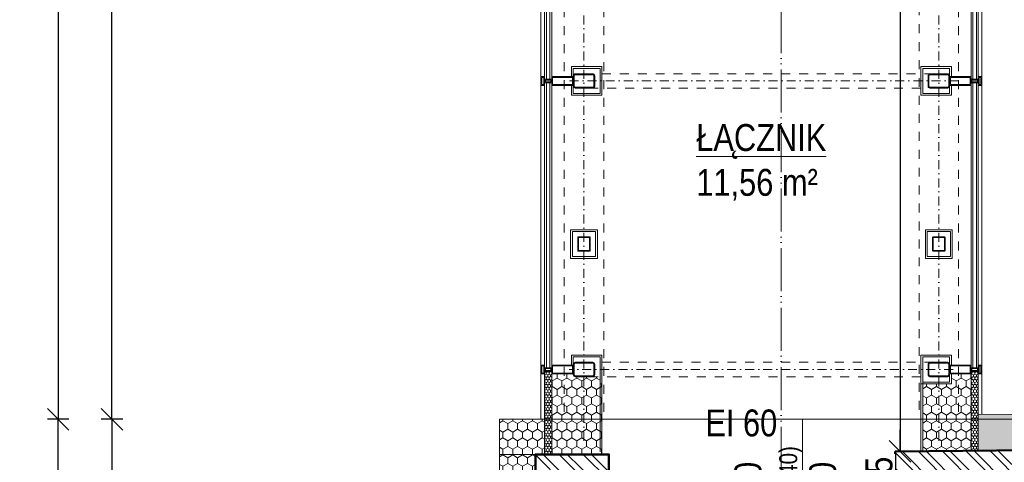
# Model space of a CAD drawing. Header units: millimetres. Extents: x 17147 to 52214, y -18116 to -4632.
# Tile 65 of 186: x 34035 to 34584, y -11866 to -11619. Entities that reach past the tile are written whole.
import ezdxf

# ---------------------------------------------------------------- set-up
doc = ezdxf.new("R2010")
doc.units = ezdxf.units.MM
for name, pattern in [('3', [1, 0.5, -0.5]), ('ACAD_ISO05W100', [33, 24, -3, 0, -3, 0, -3]), ('DASHDOT', [1, 0.5, -0.25, 0, -0.25])]:
    doc.linetypes.add(name, pattern=pattern)
doc.layers.get('Defpoints').update_dxf_attribs({"color": 6})
for name, color, linetype, lineweight in [('A-ciekie', 161, 'Continuous', 9), ('A-konstrukcja-stal', 3, 'Continuous', 13), ('A-kreskowanie', 253, 'Continuous', 0), ('A-OKN', 154, 'Continuous', 9), ('A-opis', 130, 'Continuous', 9), ('A-wymiar', 177, 'Continuous', 0), ('A_p_poż', 7, 'Continuous', 0), ('A_SCIANA_PROJ_KONSTRUKCJA', 3, 'Continuous', 50), ('k_stal_osie', 1, 'DASHDOT', 9)]:
    doc.layers.add(name, color=color, linetype=linetype, lineweight=lineweight)
doc.layers.add('A-izolacja', color=7, linetype='Continuous', lineweight=9, true_color=0x4775ff)
doc.styles.get("Standard").update_dxf_attribs({"font": 'ARIALN.TTF'})
doc.styles.add('wymiary', font='ARIALN.TTF')
doc.dimstyles.new('anka', dxfattribs={"dimtxt": 15, "dimasz": 12, "dimexe": 6, "dimexo": 0.0625, "dimgap": 4, "dimtad": 1, "dimdec": 0, "dimzin": 0, "dimdsep": 46, "dimtxsty": 'wymiary', "dimblk": 'OBLIQUE', "dimcen": 0.09, "dimclrt": 7, "dimadec": 0, "dimazin": 0, "dimtfac": 1, "dimtdec": 0, "dimtix": 1, "dimtofl": 0, "dimtmove": 0, "dimatfit": 3, "dimldrblk": 'OBLIQUE', "dimfxl": 6, "dimfxlon": 1, "dimtfill": 1, "dimtolj": 1, "dimtzin": 0, "dimarcsym": 0})
pattern_1 = [(315, (-56.926, -40.622), (6.735192, 6.735192), []), (315, (-56.926, -45.112), (6.735192, 6.735192), [])]

# ---------------------------------------------------------------- blocks, each defined once
blk = doc.blocks.new('_OBLIQUE')
at = {"color": 0, "linetype": 'ByBlock'}
blk.add_line((-0.5, -0.5), (0.5, 0.5), dxfattribs=at)
blk = doc.blocks.new('*D422')
at = {"layer": 'A-wymiar', "color": 0, "lineweight": -2, "transparency": 16777216}
for p, q in [((34092.3, -11841.92), (34080.3, -11841.92)), ((34086.3, -11841.92), (34086.3, -11921.98)), ((34092.3, -11921.98), (34080.3, -11921.98))]:
    blk.add_line(p, q, dxfattribs=at)
at = {"layer": 'Defpoints', "color": 0, "transparency": 16777216}
for p in [(34302.54, -11841.92), (34086.3, -11921.98), (34302.54, -11921.98)]:
    blk.add_point(p, dxfattribs=at)
at = {"layer": 'A-wymiar', "color": 0, "lineweight": -2, "transparency": 16777216, "xscale": 12, "yscale": 12, "zscale": 12}
for p, rotation in [((34086.3, -11841.92), 90), ((34086.3, -11921.98), 270)]:
    blk.add_blockref('_OBLIQUE', p, dxfattribs=dict(at, rotation=rotation))
at = {"layer": 'A-wymiar', "color": 7, "transparency": 16777216, "insert": (34074.64, -11881.95), "char_height": 15, "attachment_point": 5, "rotation": 90, "style": 'wymiary', "bg_fill": 3, "box_fill_scale": 1.1, "bg_fill_color": 256, "bg_fill_true_color": 13158600, "bg_fill_transparency": 0}
blk.add_mtext('\\A1;80', dxfattribs=at)
blk = doc.blocks.new('*D165')
at = {"layer": 'A-wymiar', "color": 0, "lineweight": -2, "transparency": 16777216}
for p, q in [((34062.3, -11841.92), (34050.3, -11841.92)), ((34056.3, -13562.48), (34056.3, -11841.92)), ((34062.3, -13562.48), (34050.3, -13562.48))]:
    blk.add_line(p, q, dxfattribs=at)
at = {"layer": 'Defpoints', "color": 0, "transparency": 16777216}
for p in [(34056.3, -11841.92), (34302.54, -11841.92), (34322.54, -13562.48)]:
    blk.add_point(p, dxfattribs=at)
at = {"layer": 'A-wymiar', "color": 0, "lineweight": -2, "transparency": 16777216, "xscale": 12, "yscale": 12, "zscale": 12}
for p, rotation in [((34056.3, -11841.92), 90), ((34056.3, -13562.48), 270)]:
    blk.add_blockref('_OBLIQUE', p, dxfattribs=dict(at, rotation=rotation))
at = {"layer": 'A-wymiar', "color": 7, "transparency": 16777216, "insert": (34044.77, -12702.2), "char_height": 15, "attachment_point": 5, "rotation": 90, "style": 'wymiary', "bg_fill": 3, "box_fill_scale": 1.1, "bg_fill_color": 256, "bg_fill_true_color": 13158600, "bg_fill_transparency": 0}
blk.add_mtext('\\A1;1721', dxfattribs=at)
blk = doc.blocks.new('*D517')
at = {"layer": 'A-wymiar', "color": 0, "lineweight": -2, "transparency": 16777216}
for p, q in [((34531.45, -11230.76), (34520, -11230.76)), ((34526, -11230.76), (34526, -11859.83)), ((34523.43, -11859.83), (34532, -11859.83))]:
    blk.add_line(p, q, dxfattribs=at)
at = {"layer": 'Defpoints', "color": 0, "transparency": 16777216}
for p in [(34531.51, -11230.76), (34523.37, -11859.83), (34526, -11859.83)]:
    blk.add_point(p, dxfattribs=at)
at = {"layer": 'A-wymiar', "color": 0, "lineweight": -2, "transparency": 16777216, "xscale": 12, "yscale": 12, "zscale": 12}
for p, rotation in [((34526, -11230.76), 90), ((34526, -11859.83), 270)]:
    blk.add_blockref('_OBLIQUE', p, dxfattribs=dict(at, rotation=rotation))
at = {"layer": 'A-wymiar', "color": 7, "transparency": 16777216, "insert": (34514.34, -11545.3), "char_height": 15, "attachment_point": 5, "rotation": 90, "style": 'wymiary', "bg_fill": 3, "box_fill_scale": 1.1, "bg_fill_color": 256, "bg_fill_true_color": 13158600, "bg_fill_transparency": 0}
blk.add_mtext('\\A1;629', dxfattribs=at)
blk = doc.blocks.new('*D518')
at = {"layer": 'A-wymiar', "color": 0, "lineweight": -2, "transparency": 16777216}
for p, q in [((34526, -11859.83), (34526, -11847.83)), ((34523.43, -11859.83), (34532, -11859.83)), ((34523.45, -11884.83), (34532, -11884.83)), ((34526, -11884.83), (34526, -11896.83))]:
    blk.add_line(p, q, dxfattribs=at)
at = {"layer": 'A-wymiar', "color": 0, "lineweight": -2, "transparency": 16777216, "xscale": 12, "yscale": 12, "zscale": 12}
for p, rotation in [((34526, -11859.83), 270), ((34526, -11884.83), 90)]:
    blk.add_blockref('_OBLIQUE', p, dxfattribs=dict(at, rotation=rotation))
at = {"layer": 'A-wymiar', "color": 7, "transparency": 16777216, "insert": (34514.34, -11872.33), "char_height": 15, "attachment_point": 5, "rotation": 90, "style": 'wymiary', "bg_fill": 3, "box_fill_scale": 1.1, "bg_fill_color": 256, "bg_fill_true_color": 13158600, "bg_fill_transparency": 0}
blk.add_mtext('\\A1;25', dxfattribs=at)
at = {"layer": 'Defpoints', "color": 0, "transparency": 16777216}
for p in [(34523.37, -11859.83), (34523.38, -11884.83), (34526, -11884.83)]:
    blk.add_point(p, dxfattribs=at)
blk = doc.blocks.new('*D616')
at = {"layer": 'A-wymiar', "color": 0, "lineweight": -2, "transparency": 16777216}
for p, q in [((34092.3, -11262.76), (34080.3, -11262.76)), ((34086.3, -11841.92), (34086.3, -11262.76)), ((34092.3, -11841.92), (34080.3, -11841.92))]:
    blk.add_line(p, q, dxfattribs=at)
at = {"layer": 'Defpoints', "color": 0, "transparency": 16777216}
for p in [(34086.3, -11262.76), (34217.51, -11262.76), (34302.54, -11841.92)]:
    blk.add_point(p, dxfattribs=at)
at = {"layer": 'A-wymiar', "color": 0, "lineweight": -2, "transparency": 16777216, "xscale": 12, "yscale": 12, "zscale": 12}
for p, rotation in [((34086.3, -11262.76), 90), ((34086.3, -11841.92), 270)]:
    blk.add_blockref('_OBLIQUE', p, dxfattribs=dict(at, rotation=rotation))
at = {"layer": 'A-wymiar', "color": 7, "transparency": 16777216, "insert": (34074.64, -11552.34), "char_height": 15, "attachment_point": 5, "rotation": 90, "style": 'wymiary', "bg_fill": 3, "box_fill_scale": 1.1, "bg_fill_color": 256, "bg_fill_true_color": 13158600, "bg_fill_transparency": 0}
blk.add_mtext('\\A1;579', dxfattribs=at)
blk = doc.blocks.new('*D621')
at = {"layer": 'A-wymiar', "color": 0, "lineweight": -2, "transparency": 16777216}
for p, q in [((34062.3, -11262.76), (34050.3, -11262.76)), ((34056.3, -11262.76), (34056.3, -11841.92)), ((34062.3, -11841.92), (34050.3, -11841.92))]:
    blk.add_line(p, q, dxfattribs=at)
at = {"layer": 'Defpoints', "color": 0, "transparency": 16777216}
for p in [(34217.51, -11262.76), (34056.3, -11841.92), (34302.54, -11841.92)]:
    blk.add_point(p, dxfattribs=at)
at = {"layer": 'A-wymiar', "color": 0, "lineweight": -2, "transparency": 16777216, "xscale": 12, "yscale": 12, "zscale": 12}
for p, rotation in [((34056.3, -11262.76), 90), ((34056.3, -11841.92), 270)]:
    blk.add_blockref('_OBLIQUE', p, dxfattribs=dict(at, rotation=rotation))
at = {"layer": 'A-wymiar', "color": 7, "transparency": 16777216, "insert": (34044.64, -11552.34), "char_height": 15, "attachment_point": 5, "rotation": 90, "style": 'wymiary', "bg_fill": 3, "box_fill_scale": 1.1, "bg_fill_color": 256, "bg_fill_true_color": 13158600, "bg_fill_transparency": 0}
blk.add_mtext('\\A1;579', dxfattribs=at)
blk = doc.blocks.new('*D628')
at = {"layer": 'A-wymiar', "color": 0, "lineweight": -2, "transparency": 16777216}
for p, q in [((34819.79, -11262.76), (34831.79, -11262.76)), ((34825.79, -11262.76), (34825.79, -11836.84)), ((34825.79, -11836.84), (34819.79, -11836.84))]:
    blk.add_line(p, q, dxfattribs=at)
at = {"layer": 'Defpoints', "color": 0, "transparency": 16777216}
for p in [(34327.67, -11262.76), (34825.79, -11836.84), (34825.79, -11836.84)]:
    blk.add_point(p, dxfattribs=at)
at = {"layer": 'A-wymiar', "color": 0, "lineweight": -2, "transparency": 16777216, "xscale": 12, "yscale": 12, "zscale": 12}
for p, rotation in [((34825.79, -11262.76), 90), ((34825.79, -11836.84), 270)]:
    blk.add_blockref('_OBLIQUE', p, dxfattribs=dict(at, rotation=rotation))
at = {"layer": 'A-wymiar', "color": 7, "transparency": 16777216, "insert": (34814.17, -11549.8), "char_height": 15, "attachment_point": 5, "rotation": 90, "style": 'wymiary', "bg_fill": 3, "box_fill_scale": 1.1, "bg_fill_color": 256, "bg_fill_true_color": 13158600, "bg_fill_transparency": 0}
blk.add_mtext('\\A1;574', dxfattribs=at)
blk = doc.blocks.new('*D631')
at = {"layer": 'A-wymiar', "color": 0, "lineweight": -2, "transparency": 16777216}
for p, q in [((34849.79, -10587.76), (34861.79, -10587.76)), ((34855.79, -10587.76), (34855.79, -11836.84)), ((34849.79, -11836.84), (34861.79, -11836.84))]:
    blk.add_line(p, q, dxfattribs=at)
at = {"layer": 'Defpoints', "color": 0, "transparency": 16777216}
for p in [(34575.51, -10587.76), (34825.79, -11836.84), (34855.79, -11836.84)]:
    blk.add_point(p, dxfattribs=at)
at = {"layer": 'A-wymiar', "color": 0, "lineweight": -2, "transparency": 16777216, "xscale": 12, "yscale": 12, "zscale": 12}
for p, rotation in [((34855.79, -10587.76), 90), ((34855.79, -11836.84), 270)]:
    blk.add_blockref('_OBLIQUE', p, dxfattribs=dict(at, rotation=rotation))
at = {"layer": 'A-wymiar', "color": 7, "transparency": 16777216, "insert": (34844.14, -11212.3), "char_height": 15, "attachment_point": 5, "rotation": 90, "style": 'wymiary', "bg_fill": 3, "box_fill_scale": 1.1, "bg_fill_color": 256, "bg_fill_true_color": 13158600, "bg_fill_transparency": 0}
blk.add_mtext('\\A1;1249', dxfattribs=at)

msp = doc.modelspace()

# ---------------------------------------------------------------- hatches: boundary and pattern name
at = {"layer": 'A-kreskowanie', "true_color": 0xe06f1f}
h = msp.add_hatch(dxfattribs=at)
h.set_pattern_fill('HONEY', color=32, scale=0.3, angle=-90)
h.paths.add_polyline_path([(34331.67, -11815.16), (34327.67, -11815.16), (34327.67, -11861.48), (34331.67, -11861.48)])
h = msp.add_hatch(dxfattribs=at)
h.set_pattern_fill('HONEY', color=32, angle=-90)
h.paths.add_polyline_path([(34331.67, -11816.66), (34331.67, -11861.48), (34359.67, -11861.48), (34359.67, -11822.16), (34358.67, -11822.16), (34358.67, -11821.16), (34358.67, -11818.16), (34349.67, -11818.16), (34344.67, -11818.16, -0.414214), (34343.67, -11817.16), (34343.67, -11816.66)])
h = msp.add_hatch(dxfattribs=at)
h.set_pattern_fill('HONEY', color=32, angle=-90)
h.paths.add_polyline_path([(34565.67, -11816.66), (34554.67, -11816.66), (34554.67, -11822.16), (34538.67, -11822.16), (34538.67, -11859.63), (34565.67, -11859.36)])
h = msp.add_hatch(dxfattribs=at)
h.set_pattern_fill('HONEY', color=32, scale=0.3, angle=-90)
h.paths.add_polyline_path([(34569.67, -11815.16), (34565.67, -11815.16), (34565.67, -11859.36), (34569.66, -11859.32)])
h = msp.add_hatch(dxfattribs=at)
h.set_pattern_fill('HONEY', color=32, angle=-90)
h.paths.add_polyline_path([(35069.73, -11834.47), (34569.66, -11839.32), (34569.66, -11859.32), (35069.73, -11854.47)])
h = msp.add_hatch(dxfattribs=at)
h.set_pattern_fill('HONEY', color=32, angle=-90)
h.paths.add_polyline_path([(34327.67, -11841.67), (34302.54, -11841.92), (34302.54, -11861.48), (34322.54, -11861.48), (34327.67, -11861.48)])
at = {"layer": 'A-kreskowanie', "lineweight": 5, "true_color": 0xeb7500}
h = msp.add_hatch(dxfattribs=at)
h.set_pattern_fill('ANSI32', color=30, angle=-90)
h.set_pattern_definition(pattern_1)
h.paths.add_polyline_path([(35402.54, -12371.4), (35427.54, -12371.4), (35427.54, -11850.99), (34523.37, -11859.83), (34523.45, -11884.83), (35402.71, -11876.24)])
h.paths.add_polyline_path([(35427.54, -12470.9), (35402.54, -12470.9), (35402.54, -12504.06), (35402.54, -12549.06), (35402.54, -12610.9), (35427.54, -12610.9)])
at = {"layer": 'A-kreskowanie', "true_color": 0xe06f1f}
h = msp.add_hatch(dxfattribs=at)
h.set_pattern_fill('HONEY', color=32, angle=-90)
h.paths.add_polyline_path([(34322.54, -11861.48), (34302.54, -11861.48), (34302.54, -11922.08), (34322.54, -11921.89)])
at = {"layer": 'A_SCIANA_PROJ_KONSTRUKCJA', "lineweight": 5, "true_color": 0xeb7500}
h = msp.add_hatch(dxfattribs=at)
h.set_pattern_fill('ANSI32', color=30, angle=-90)
h.set_pattern_definition(pattern_1)
h.paths.add_polyline_path([(34347.54, -11861.48), (34322.54, -11861.48), (34322.54, -11916.98), (34347.54, -11916.98), (34347.54, -11886.48)])
h = msp.add_hatch(dxfattribs=at)
h.set_pattern_fill('ANSI32', color=30, angle=-90)
h.set_pattern_definition(pattern_1)
h.paths.add_polyline_path([(34363.54, -11861.48), (34347.54, -11861.48), (34347.54, -11886.48), (34363.54, -11886.48)])

# ---------------------------------------------------------------- linework, layer by layer
at = {"layer": 'A-ciekie'}
for points in [[(34325.67, -11262.76), (34325.67, -11841.69)], [(34571.67, -11262.76), (34571.67, -11839.3)], [(34342.67, -11650.76), (34342.67, -11645.26), (34359.67, -11645.26), (34359.67, -11661.26), (34342.67, -11661.26), (34342.67, -11655.76)], [(34343.67, -11653.26), (34343.67, -11646.26), (34358.67, -11646.26), (34358.67, -11660.26), (34343.67, -11660.26), (34343.67, -11653.26)], [(34344.67, -11645.26), (34359.67, -11645.26), (34359.67, -11661.26), (34344.67, -11661.26)], [(34554.67, -11650.76), (34554.67, -11645.26), (34537.67, -11645.26), (34537.67, -11661.26), (34554.67, -11661.26), (34554.67, -11655.76)], [(34552.67, -11645.26), (34537.67, -11645.26), (34537.67, -11661.26), (34552.67, -11661.26)], [(34553.67, -11653.26), (34553.67, -11646.26), (34538.67, -11646.26), (34538.67, -11660.26), (34553.67, -11660.26), (34553.67, -11653.26)], [(34342.67, -11811.66), (34342.67, -11806.16), (34359.67, -11806.16), (34359.67, -11822.16), (34358.67, -11822.16)], [(34344.67, -11806.16), (34359.67, -11806.16), (34359.67, -11822.16)], [(34554.67, -11811.66), (34554.67, -11806.16), (34537.67, -11806.16), (34537.67, -11822.16), (34554.67, -11822.16), (34554.67, -11816.66)], [(34552.67, -11806.16), (34537.67, -11806.16), (34537.67, -11822.16), (34552.67, -11822.16)], [(34343.67, -11814.16), (34343.67, -11807.16), (34358.67, -11807.16), (34358.67, -11821.16)], [(34553.67, -11814.16), (34553.67, -11807.16), (34538.67, -11807.16), (34538.67, -11821.16), (34553.67, -11821.16), (34553.67, -11814.16)], [(34343.67, -11817.16), (34343.67, -11814.16)], [(34358.67, -11821.16), (34358.67, -11860.15)], [(34359.67, -11822.16), (34359.67, -11861.48)]]:
    msp.add_lwpolyline(points, dxfattribs=at)
for points in [[(34357.17, -11752.22), (34357.17, -11736.22), (34342.17, -11736.22), (34342.17, -11752.22)], [(34356.17, -11751.22), (34356.17, -11737.22), (34343.17, -11737.22), (34343.17, -11751.22)], [(34540.17, -11752.22), (34540.17, -11736.22), (34555.17, -11736.22), (34555.17, -11752.22)], [(34541.17, -11751.22), (34541.17, -11737.22), (34554.17, -11737.22), (34554.17, -11751.22)]]:
    msp.add_lwpolyline(points, close=True, dxfattribs=at)
at = {"layer": 'A-izolacja'}
for points in [[(34569.66, -11839.32), (35447.54, -11830.8), (35447.54, -11830.8)], [(34302.54, -11921.98), (34302.54, -11841.92), (34327.67, -11841.67)]]:
    msp.add_lwpolyline(points, dxfattribs=at)
at = {"layer": 'A-konstrukcja-stal', "linetype": '3', "lineweight": 9, "ltscale": 10}
for p, q in [((34536.67, -11251.62), (34536.67, -11839.64)), ((34338.67, -11262.76), (34338.67, -11841.57)), ((34360.67, -11262.76), (34360.67, -11841.57)), ((34558.67, -11262.76), (34558.67, -11839.43))]:
    msp.add_line(p, q, dxfattribs=at)
at = {"layer": 'A-konstrukcja-stal', "lineweight": 9, "ltscale": 10}
for points in [[(34343.67, -11650.26), (34343.67, -11656.26, 0.414214), (34344.67, -11657.26), (34354.67, -11657.26, 0.414214), (34355.67, -11656.26), (34355.67, -11650.26, 0.414214), (34354.67, -11649.26), (34344.67, -11649.26, 0.414214)], [(34344.17, -11650.26), (34344.17, -11656.26, 0.414214), (34344.67, -11656.76), (34354.67, -11656.76, 0.414214), (34355.17, -11656.26), (34355.17, -11650.26, 0.414214), (34354.67, -11649.76), (34344.67, -11649.76, 0.414214)], [(34541.67, -11650.26), (34541.67, -11656.26, 0.414214), (34542.67, -11657.26), (34552.67, -11657.26, 0.414214), (34553.67, -11656.26), (34553.67, -11650.26, 0.414214), (34552.67, -11649.26), (34542.67, -11649.26, 0.414214)], [(34542.17, -11650.26), (34542.17, -11656.26, 0.414214), (34542.67, -11656.76), (34552.67, -11656.76, 0.414214), (34553.17, -11656.26), (34553.17, -11650.26, 0.414214), (34552.67, -11649.76), (34542.67, -11649.76, 0.414214)], [(34353.17, -11747.72), (34353.17, -11740.72, 0.414214), (34352.67, -11740.22), (34346.67, -11740.22, 0.414214), (34346.17, -11740.72), (34346.17, -11747.72, 0.414214), (34346.67, -11748.22), (34352.67, -11748.22, 0.414214)], [(34352.77, -11747.72), (34352.77, -11740.72, 0.414214), (34352.67, -11740.62), (34346.67, -11740.62, 0.414214), (34346.57, -11740.72), (34346.57, -11747.72, 0.414214), (34346.67, -11747.82), (34352.67, -11747.82, 0.414214)], [(34544.17, -11747.72), (34544.17, -11740.72, -0.414214), (34544.67, -11740.22), (34550.67, -11740.22, -0.414214), (34551.17, -11740.72), (34551.17, -11747.72, -0.414214), (34550.67, -11748.22), (34544.67, -11748.22, -0.414214)], [(34544.57, -11747.72), (34544.57, -11740.72, -0.414214), (34544.67, -11740.62), (34550.67, -11740.62, -0.414214), (34550.77, -11740.72), (34550.77, -11747.72, -0.414214), (34550.67, -11747.82), (34544.67, -11747.82, -0.414214)], [(34343.67, -11811.16), (34343.67, -11817.16, 0.414214), (34344.67, -11818.16), (34354.67, -11818.16, 0.414214), (34355.67, -11817.16), (34355.67, -11811.16, 0.414214), (34354.67, -11810.16), (34344.67, -11810.16, 0.414214)], [(34344.17, -11811.16), (34344.17, -11817.16, 0.414214), (34344.67, -11817.66), (34354.67, -11817.66, 0.414214), (34355.17, -11817.16), (34355.17, -11811.16, 0.414214), (34354.67, -11810.66), (34344.67, -11810.66, 0.414214)], [(34541.67, -11811.16), (34541.67, -11817.16, 0.414214), (34542.67, -11818.16), (34552.67, -11818.16, 0.414214), (34553.67, -11817.16), (34553.67, -11811.16, 0.414214), (34552.67, -11810.16), (34542.67, -11810.16, 0.414214)], [(34542.17, -11811.16), (34542.17, -11817.16, 0.414214), (34542.67, -11817.66), (34552.67, -11817.66, 0.414214), (34553.17, -11817.16), (34553.17, -11811.16, 0.414214), (34552.67, -11810.66), (34542.67, -11810.66, 0.414214)]]:
    msp.add_lwpolyline(points, format="xyb", close=True, dxfattribs=at)
at = {"layer": 'A-konstrukcja-stal', "linetype": '3', "lineweight": 9, "ltscale": 10}
for points in [[(34349.67, -11649.26), (34547.67, -11649.26)], [(34547.67, -11657.26), (34349.67, -11657.26)], [(34349.67, -11810.16), (34547.67, -11810.16)], [(34547.67, -11818.16), (34349.67, -11818.16)]]:
    msp.add_lwpolyline(points, dxfattribs=at)
at = {"layer": 'A-OKN'}
for points in [[(34331.67, -11652.26), (34327.67, -11652.26), (34327.67, -11439.26), (34331.67, -11439.26)], [(34565.67, -11652.26), (34569.67, -11652.26), (34569.67, -11439.26), (34565.67, -11439.26)], [(34326.17, -11653.26), (34326.17, -11651.26), (34327.17, -11651.26), (34327.17, -11655.26), (34326.17, -11655.26)], [(34327.67, -11652.26), (34331.67, -11652.26), (34331.67, -11654.26), (34327.67, -11654.26)], [(34328.17, -11652.76), (34331.17, -11652.76), (34331.17, -11653.76), (34328.17, -11653.76)], [(34331.67, -11650.76), (34343.67, -11650.76), (34343.67, -11655.76), (34331.67, -11655.76)], [(34332.17, -11651.26), (34343.17, -11651.26), (34343.17, -11655.26), (34332.17, -11655.26)], [(34565.67, -11650.76), (34553.67, -11650.76), (34553.67, -11655.76), (34565.67, -11655.76)], [(34565.17, -11651.26), (34554.17, -11651.26), (34554.17, -11655.26), (34565.17, -11655.26)], [(34569.67, -11652.26), (34565.67, -11652.26), (34565.67, -11654.26), (34569.67, -11654.26)], [(34569.17, -11652.76), (34566.17, -11652.76), (34566.17, -11653.76), (34569.17, -11653.76)], [(34571.17, -11653.26), (34571.17, -11651.26), (34570.17, -11651.26), (34570.17, -11655.26), (34571.17, -11655.26)], [(34331.67, -11813.16), (34327.67, -11813.16), (34327.67, -11654.26), (34331.67, -11654.26)], [(34565.67, -11813.16), (34569.67, -11813.16), (34569.67, -11654.26), (34565.67, -11654.26)], [(34331.67, -11811.66), (34343.67, -11811.66), (34343.67, -11816.66), (34331.67, -11816.66)], [(34565.67, -11811.66), (34553.67, -11811.66), (34553.67, -11816.66), (34565.67, -11816.66)], [(34326.17, -11814.16), (34326.17, -11812.16), (34327.17, -11812.16), (34327.17, -11816.16), (34326.17, -11816.16)], [(34327.67, -11813.16), (34331.67, -11813.16), (34331.67, -11815.16), (34327.67, -11815.16)], [(34327.67, -11815.16), (34331.67, -11815.16), (34331.67, -11861.48), (34327.67, -11861.48)], [(34328.17, -11813.66), (34331.17, -11813.66), (34331.17, -11814.66), (34328.17, -11814.66)], [(34332.17, -11812.16), (34343.17, -11812.16), (34343.17, -11816.16), (34332.17, -11816.16)], [(34565.17, -11812.16), (34554.17, -11812.16), (34554.17, -11816.16), (34565.17, -11816.16)], [(34569.67, -11813.16), (34565.67, -11813.16), (34565.67, -11815.16), (34569.67, -11815.16)], [(34569.67, -11815.16), (34565.67, -11815.16), (34565.67, -11859.36), (34569.66, -11859.32)], [(34569.17, -11813.66), (34566.17, -11813.66), (34566.17, -11814.66), (34569.17, -11814.66)], [(34571.17, -11814.16), (34571.17, -11812.16), (34570.17, -11812.16), (34570.17, -11816.16), (34571.17, -11816.16)]]:
    msp.add_lwpolyline(points, close=True, dxfattribs=at)
for points in [[(34328.67, -11439.26), (34328.67, -11652.26)], [(34330.67, -11439.26), (34330.67, -11652.26)], [(34331.67, -11439.26), (34331.67, -11652.26)], [(34565.67, -11439.26), (34565.67, -11652.26)], [(34566.67, -11439.26), (34566.67, -11652.26)], [(34568.67, -11439.26), (34568.67, -11652.26)], [(34325.67, -11653.26), (34325.67, -11650.76), (34327.67, -11650.76), (34327.67, -11655.76), (34325.67, -11655.76), (34325.67, -11653.26)], [(34331.67, -11652.26), (34327.67, -11652.26)], [(34565.67, -11652.26), (34569.67, -11652.26)], [(34571.67, -11653.26), (34571.67, -11650.76), (34569.67, -11650.76), (34569.67, -11655.76), (34571.67, -11655.76), (34571.67, -11653.26)], [(34331.67, -11654.26), (34327.67, -11654.26)], [(34328.67, -11654.26), (34328.67, -11813.16)], [(34330.67, -11654.26), (34330.67, -11813.16)], [(34331.67, -11654.26), (34331.67, -11813.16)], [(34565.67, -11654.26), (34569.67, -11654.26)], [(34565.67, -11654.26), (34565.67, -11813.16)], [(34566.67, -11654.26), (34566.67, -11813.16)], [(34568.67, -11654.26), (34568.67, -11813.16)], [(34325.67, -11814.16), (34325.67, -11811.66), (34327.67, -11811.66), (34327.67, -11816.66), (34325.67, -11816.66), (34325.67, -11814.16)], [(34571.67, -11814.16), (34571.67, -11811.66), (34569.67, -11811.66), (34569.67, -11816.66), (34571.67, -11816.66), (34571.67, -11814.16)], [(34331.67, -11813.16), (34327.67, -11813.16)], [(34331.67, -11815.16), (34327.67, -11815.16)], [(34565.67, -11813.16), (34569.67, -11813.16)], [(34565.67, -11815.16), (34569.67, -11815.16)], [(34537.67, -11822.16), (34537.67, -11859.64)], [(34538.67, -11821.16), (34538.67, -11859.63)]]:
    msp.add_lwpolyline(points, dxfattribs=at)
at = {"layer": 'A-opis', "color": 212, "linetype": 'ACAD_ISO05W100', "true_color": 0xe01fda}
msp.add_lwpolyline([(34459.65, -9905.29), (34459.65, -11082.49), (34459.65, -11082.49), (34459.65, -13682.24)], dxfattribs=at)
at = {"layer": 'A_SCIANA_PROJ_KONSTRUKCJA'}
for points in [[(34523.37, -11859.83), (35427.54, -11850.99), (35427.54, -12371.4)], [(34347.54, -11916.98), (34347.54, -11886.54), (34363.54, -11886.39), (34363.54, -11861.48), (34322.54, -11861.48), (34322.54, -11916.98)], [(35402.55, -12371.4), (35402.55, -11876.24), (34523.38, -11884.83), (34523.37, -11859.83)]]:
    msp.add_lwpolyline(points, dxfattribs=at)
at = {"layer": 'k_stal_osie', "ltscale": 10}
for p, q in [((34349.67, -11212.7), (34349.67, -11854.26)), ((34547.67, -11212.71), (34547.67, -11854.26)), ((34558.67, -11653.26), (34338.67, -11653.26)), ((34555.67, -11814.16), (34341.47, -11814.16))]:
    msp.add_line(p, q, dxfattribs=at)

# ---------------------------------------------------------------- texts
at = {"layer": 'A-opis', "insert": (34462.09, -11879.99), "char_height": 15, "width": 42.7859, "attachment_point": 5, "rotation": 90, "style": 'wymiary'}
msp.add_mtext('140\\P{\\H0.66667x;(100+40)}\\P220', dxfattribs=at)
at = {"layer": 'A_p_poż', "color": 1, "linetype": 'ACAD_ISO05W100', "insert": (34417.39, -11836.47), "char_height": 15, "attachment_point": 1}
msp.add_mtext_dynamic_manual_height_columns('EI 60', width=119.2731, gutter_width=12.5, heights=[0], dxfattribs=at)

# ---------------------------------------------------------------- next in the draw order: dimensions: what is measured, and where the dimension line sits
at = {"layer": 'A-wymiar'}
dim = msp.add_linear_dim(base=(34526, -11859.83), p1=(34531.51, -11230.76), p2=(34523.37, -11859.83), angle=90, dimstyle='anka', override={"dimtmove": 1}, dxfattribs=at)
dim.commit()
dim.dimension.update_dxf_attribs({"geometry": '*D517', "text_midpoint": (34514.34, -11545.3)})
dim = msp.add_linear_dim(base=(34086.3, -11921.98), p1=(34302.54, -11841.92), p2=(34302.54, -11921.98), angle=90, dimstyle='anka', dxfattribs=at)
dim.commit()
dim.dimension.update_dxf_attribs({"geometry": '*D422', "text_midpoint": (34074.64, -11881.95)})

# ---------------------------------------------------------------- next in the draw order: texts
at = {"layer": 'A-opis', "color": 156, "true_color": 0x0f468a, "insert": (34384.58, -11677.3), "char_height": 15, "attachment_point": 1, "style": 'wymiary'}
msp.add_mtext_dynamic_manual_height_columns('\\pi27.745;{\\LŁĄCZNIK\\P\\pi31.168;}11,56 m²', width=128.0244, gutter_width=12.5, heights=[0], dxfattribs=at)

# ---------------------------------------------------------------- next in the draw order: dimensions: what is measured, and where the dimension line sits
at = {"layer": 'A-wymiar'}
dim = msp.add_linear_dim(base=(34056.3, -11841.92), p1=(34322.54, -13562.48), p2=(34302.54, -11841.92), angle=90, dimstyle='anka', dxfattribs=at)
dim.commit()
dim.dimension.update_dxf_attribs({"geometry": '*D165', "text_midpoint": (34044.77, -12702.2)})
dim = msp.add_linear_dim(base=(34526, -11884.83), p1=(34523.37, -11859.83), p2=(34523.38, -11884.83), angle=90, dimstyle='anka', override={"dimtmove": 1}, dxfattribs=at)
dim.commit()
dim.dimension.update_dxf_attribs({"geometry": '*D518', "text_midpoint": (34514.34, -11872.33)})

# ---------------------------------------------------------------- next in the draw order: linework, layer by layer
at = {"layer": 'A-OKN'}
msp.add_lwpolyline([(34322.54, -11861.48), (34302.54, -11861.48)], dxfattribs=at)

# ---------------------------------------------------------------- next in the draw order: dimensions: what is measured, and where the dimension line sits
at = {"layer": 'A-wymiar'}
for base, p1, p2, picture, middle in [((34086.3, -11262.76), (34302.54, -11841.92), (34217.51, -11262.76), '*D616', (34074.64, -11552.34)), ((34825.79, -11836.84), (34327.67, -11262.76), (34825.79, -11836.84), '*D628', (34814.17, -11549.8))]:
    dim = msp.add_linear_dim(base=base, p1=p1, p2=p2, angle=90, dimstyle='anka', override={"dimtmove": 1}, dxfattribs=at)
    dim.commit()
    dim.dimension.update_dxf_attribs({"geometry": picture, "text_midpoint": middle})

# ---------------------------------------------------------------- next in the draw order: linework, layer by layer
at = {"layer": 'A-opis', "lineweight": 9}
msp.add_lwpolyline([(34471.54, -11841.85), (34471.54, -11935.08)], dxfattribs=at)

# ---------------------------------------------------------------- next in the draw order: dimensions: what is measured, and where the dimension line sits
at = {"layer": 'A-wymiar'}
dim = msp.add_linear_dim(base=(34855.79, -11836.84), p1=(34575.51, -10587.76), p2=(34825.79, -11836.84), angle=90, dimstyle='anka', dxfattribs=at)
dim.commit()
dim.dimension.update_dxf_attribs({"geometry": '*D631', "text_midpoint": (34844.14, -11212.3)})
dim = msp.add_linear_dim(base=(34056.3, -11841.92), p1=(34217.51, -11262.76), p2=(34302.54, -11841.92), angle=90, dimstyle='anka', override={"dimtmove": 1}, dxfattribs=at)
dim.commit()
dim.dimension.update_dxf_attribs({"geometry": '*D621', "text_midpoint": (34044.64, -11552.34)})

# ---------------------------------------------------------------- next in the draw order: linework, layer by layer
msp.add_lwpolyline([(34302.54, -11841.92), (35447.54, -11841.92), (35447.54, -13564.48), (34302.54, -13564.48)], close=True, dxfattribs=at)

doc.saveas('drawing.dxf')
